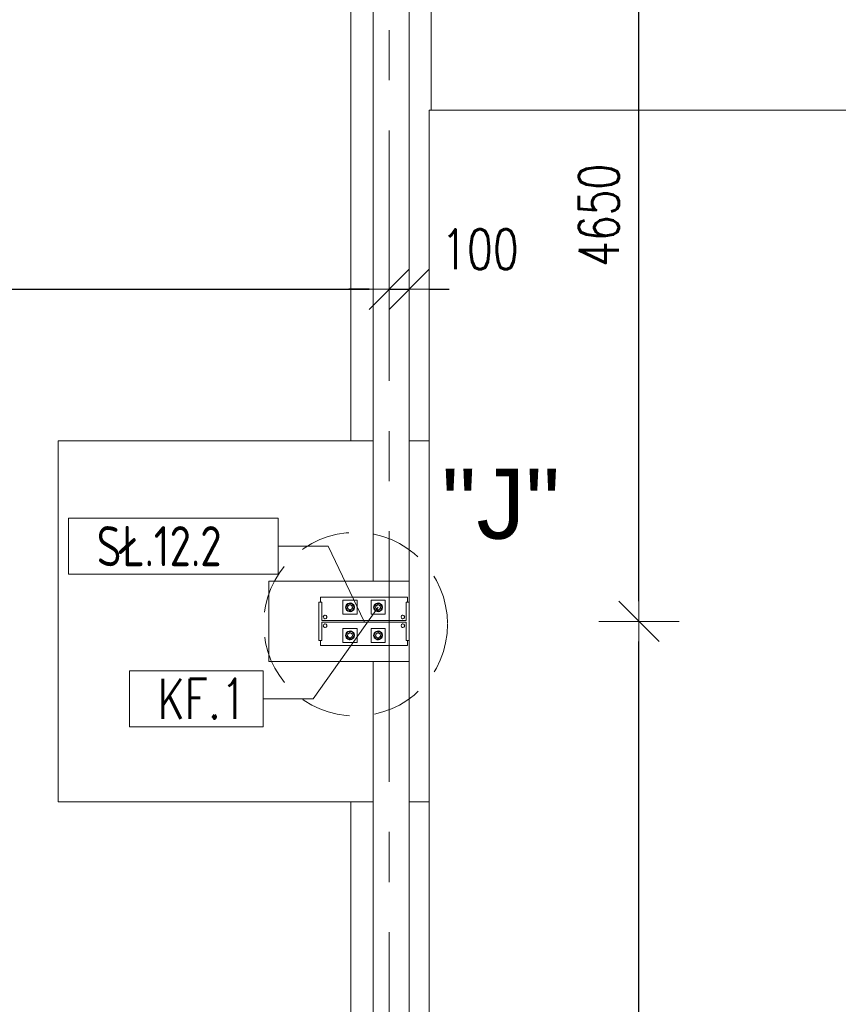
# Model space of a CAD drawing. Header units: millimetres. Extents: x 6807 to 7919, y 15387 to 15883.
# Tile 92 of 120: x 7606 to 7647, y 15683 to 15732. Entities that reach past the tile are written whole.
import ezdxf
from ezdxf.enums import TextEntityAlignment as Align

# ---------------------------------------------------------------- set-up
doc = ezdxf.new("R2010")
doc.units = ezdxf.units.MM
doc.header["$LTSCALE"] = 10
doc.linetypes.add('HIDDEN', pattern=[0.375, 0.25, -0.125])
doc.linetypes.add('MITTE', pattern=[2, 1.25, -0.25, 0.25, -0.25])
doc.layers.get('Defpoints').update_dxf_attribs({"color": 1})
for name, color, linetype, lineweight in [('PS_DIM', 4, 'Continuous', 13), ('PS_Hidden', 2, 'HIDDEN', 9), ('PS_Object', 30, 'Continuous', 13), ('PS_Pos', 1, 'Continuous', 15), ('PS_SOLID', 7, 'Continuous', 30), ('PS_TEXT', 3, 'Continuous', 18)]:
    doc.layers.add(name, color=color, linetype=linetype, lineweight=lineweight)
doc.styles.add('ARIAL', font='arial.ttf')
doc.styles.add('simplex', font='simplex.shx', dxfattribs={"width": 0.75})
doc.dimstyles.new('1_100_PRZ', dxfattribs={"dimtxt": 2, "dimasz": 1, "dimexe": 2, "dimexo": 5, "dimgap": 1, "dimtad": 1, "dimdec": 0, "dimlfac": 100, "dimtxsty": 'simplex', "dimblk": 'dimznak', "dimcen": 2, "dimse1": 1, "dimse2": 1, "dimclrd": 256, "dimclrt": 7, "dimadec": 1, "dimazin": 0, "dimtfac": 1, "dimtdec": 0, "dimtix": 1, "dimtmove": 2, "dimatfit": 3, "dimldrblk": 'dim-grot', "dimfxl": 1, "dimarcsym": 0})

# ---------------------------------------------------------------- blocks, each defined once
blk = doc.blocks.new('dim-grot')
blk.add_hatch(color=256).paths.add_polyline_path([(0, 0), (-2, 0.5), (-2, -0.5)])
blk.add_lwpolyline([(0, 0), (-2, 0.5), (-2, -0.5), (0, 0)])
blk = doc.blocks.new('dimznak')
at = {"color": 0}
for points in [[(0, 2), (0, -2)], [(-2, 0), (2, 0)]]:
    blk.add_lwpolyline(points, dxfattribs=at)
at = {"color": 2}
blk.add_lwpolyline([(1, 1), (-1, -1)], dxfattribs=at)
blk = doc.blocks.new('*D452')
at = {"layer": 'Defpoints', "color": 0, "transparency": 16777216}
for p in [(7625.422, 15718.507), (7624.422, 15703.707, -0.807), (7625.422, 15703.707, -0.807)]:
    blk.add_point(p, dxfattribs=at)
at = {"layer": 'PS_DIM', "lineweight": -2, "transparency": 16777216}
for p, q in [((7623.422, 15718.507), (7622.422, 15718.507)), ((7624.422, 15718.507), (7625.422, 15718.507)), ((7626.422, 15718.507), (7627.422, 15718.507))]:
    blk.add_line(p, q, dxfattribs=at)
blk.add_blockref('dimznak', (7624.422, 15718.507), dxfattribs=at)
at = {"layer": 'PS_DIM', "lineweight": -2, "transparency": 16777216, "rotation": 180}
blk.add_blockref('dimznak', (7625.422, 15718.507), dxfattribs=at)
at = {"layer": 'PS_DIM', "color": 7, "transparency": 16777216, "insert": (7628.955, 15720.507), "char_height": 2, "attachment_point": 5, "style": 'simplex'}
blk.add_mtext('100', dxfattribs=at)
blk = doc.blocks.new('Przekrój')
at = {"layer": 'PS_DIM', "style": 'ARIAL', "flags": 4}
for tag, p in [('PRZEKRÓJ', (7.886, 7.75)), ('SKALA', (7.886, 1.75))]:
    blk.add_attdef(tag, text='', height=3.5, dxfattribs=at).set_placement(p, align=Align.MIDDLE_CENTER)
blk = doc.blocks.new('*X247')
at = {"color": 1}
for p, q in [((7618.883, 15713.121, -0.807), (7608.44, 15713.121, -0.807)), ((7608.44, 15713.121, -0.807), (7608.44, 15710.321, -0.807)), ((7618.883, 15710.321, -0.807), (7618.883, 15713.121, -0.807)), ((7618.883, 15711.721, -0.807), (7621.383, 15711.721, -0.807)), ((7623.172, 15707.97, -0.807), (7621.383, 15711.721, -0.807)), ((7608.44, 15710.321, -0.807), (7618.883, 15710.321, -0.807))]:
    blk.add_line(p, q, dxfattribs=at)
at = {"color": 30, "style": 'simplex', "width": 0.75}
blk.add_text('SŁ.12.2', height=2, dxfattribs=at).set_placement((7609.84, 15710.721, -0.807))
blk = doc.blocks.new('*X298')
at = {"color": 1}
for p, q in [((7623.872, 15708.67, -0.807), (7620.637, 15704.109, -0.807)), ((7618.137, 15705.509, -0.807), (7611.48, 15705.509, -0.807)), ((7611.48, 15705.509, -0.807), (7611.48, 15702.709, -0.807)), ((7618.137, 15702.709, -0.807), (7618.137, 15705.509, -0.807)), ((7618.137, 15704.109, -0.807), (7620.637, 15704.109, -0.807)), ((7611.48, 15702.709, -0.807), (7618.137, 15702.709, -0.807))]:
    blk.add_line(p, q, dxfattribs=at)
at = {"color": 30, "style": 'simplex', "width": 0.75}
blk.add_text('KF.1', height=2, dxfattribs=at).set_placement((7612.88, 15703.109, -0.807))

msp = doc.modelspace()

# ---------------------------------------------------------------- linework, layer by layer
at = {"layer": 'PS_Hidden', "color": 6, "linetype": 'HIDDEN'}
msp.add_circle((7622.753, 15701.797, -0.807), 4.582, dxfattribs=at)
at = {"layer": 'PS_Object', "color": 5, "linetype": 'MITTE'}
msp.add_line((7624.422, 15493.934, -0.807), (7624.422, 15778.153, -0.807), dxfattribs=at)
at = {"layer": 'PS_SOLID', "color": 253, "linetype": 'Continuous', "lineweight": 5}
for p, q in [((7623.622, 15746.442, -0.807), (7623.622, 15703.942, -0.807)), ((7625.422, 15703.942, -0.807), (7625.422, 15746.442, -0.807)), ((7622.522, 15740.942, -0.807), (7622.522, 15710.942, -0.807)), ((7626.522, 15727.449, -0.807), (7626.522, 15740.942, -0.807)), ((7656.422, 15727.449, -0.807), (7626.422, 15727.449, -0.807)), ((7626.422, 15727.449, -0.807), (7626.422, 15574.947, -0.807)), ((7622.522, 15710.942, -0.807), (7607.922, 15710.942, -0.807)), ((7607.922, 15710.942, -0.807), (7607.922, 15692.942, -0.807)), ((7622.522, 15710.942, -0.807), (7623.622, 15710.942, -0.807)), ((7625.422, 15710.942, -0.807), (7626.422, 15710.942, -0.807)), ((7625.422, 15703.942, -0.807), (7618.422, 15703.942, -0.807)), ((7618.422, 15703.942, -0.807), (7618.422, 15699.942, -0.807)), ((7623.622, 15703.942, -0.807), (7625.422, 15703.942, -0.807)), ((7625.422, 15702.892, -0.807), (7625.422, 15703.942, -0.807)), ((7625.422, 15699.942, -0.807), (7625.422, 15700.992, -0.807)), ((7618.422, 15699.942, -0.807), (7623.622, 15699.942, -0.807)), ((7625.422, 15699.942, -0.807), (7623.622, 15699.942, -0.807)), ((7623.622, 15699.942, -0.807), (7623.622, 15648.942, -0.807)), ((7625.422, 15648.942, -0.807), (7625.422, 15699.942, -0.807)), ((7607.922, 15692.942, -0.807), (7622.522, 15692.942, -0.807)), ((7623.622, 15692.942, -0.807), (7622.522, 15692.942, -0.807)), ((7622.522, 15692.942, -0.807), (7622.522, 15655.942, -0.807)), ((7625.422, 15692.942, -0.807), (7626.422, 15692.942, -0.807))]:
    msp.add_line(p, q, dxfattribs=at)
at = {"layer": 'PS_SOLID', "color": 3, "linetype": 'Continuous', "lineweight": 13}
for p, q in [((7621.002, 15703.142, -0.807), (7625.342, 15703.142, -0.807)), ((7621.002, 15702.892, -0.807), (7621.002, 15703.142, -0.807)), ((7622.122, 15702.992, -0.807), (7622.822, 15702.992, -0.807)), ((7622.122, 15702.292, -0.807), (7622.122, 15702.992, -0.807)), ((7622.822, 15702.992, -0.807), (7622.822, 15702.292, -0.807)), ((7623.522, 15702.992, -0.807), (7624.222, 15702.992, -0.807)), ((7623.522, 15702.292, -0.807), (7623.522, 15702.992, -0.807)), ((7624.222, 15702.992, -0.807), (7624.222, 15702.292, -0.807)), ((7625.342, 15703.142, -0.807), (7625.342, 15702.892, -0.807)), ((7620.922, 15702.892, -0.807), (7620.922, 15700.992, -0.807)), ((7620.922, 15702.892, -0.807), (7621.068, 15702.892, -0.807)), ((7621.068, 15702.892, -0.807), (7621.068, 15701.989, -0.807)), ((7622.252, 15702.642, -0.807), (7622.26, 15702.701, -0.807)), ((7622.26, 15702.582, -0.807), (7622.252, 15702.642, -0.807)), ((7622.26, 15702.701, -0.807), (7622.284, 15702.756, -0.807)), ((7622.284, 15702.527, -0.807), (7622.26, 15702.582, -0.807)), ((7622.264, 15702.642, -0.807), (7622.368, 15702.822, -0.807)), ((7622.368, 15702.462, -0.807), (7622.264, 15702.642, -0.807)), ((7622.284, 15702.756, -0.807), (7622.321, 15702.802, -0.807)), ((7622.321, 15702.481, -0.807), (7622.284, 15702.527, -0.807)), ((7622.321, 15702.802, -0.807), (7622.37, 15702.837, -0.807)), ((7622.37, 15702.446, -0.807), (7622.321, 15702.481, -0.807)), ((7622.352, 15702.648, -0.807), (7622.355, 15702.672, -0.807)), ((7622.353, 15702.623, -0.807), (7622.352, 15702.648, -0.807)), ((7622.352, 15702.644, -0.807), (7622.352, 15702.642, -0.807)), ((7622.352, 15702.642, -0.807), (7622.352, 15702.636, -0.807)), ((7622.359, 15702.6, -0.807), (7622.353, 15702.623, -0.807)), ((7622.355, 15702.672, -0.807), (7622.364, 15702.694, -0.807)), ((7622.355, 15702.614, -0.807), (7622.356, 15702.609, -0.807)), ((7622.358, 15702.678, -0.807), (7622.356, 15702.674, -0.807)), ((7622.356, 15702.674, -0.807), (7622.356, 15702.673, -0.807)), ((7622.356, 15702.609, -0.807), (7622.358, 15702.606, -0.807)), ((7622.37, 15702.578, -0.807), (7622.359, 15702.6, -0.807)), ((7622.364, 15702.694, -0.807), (7622.377, 15702.715, -0.807)), ((7622.369, 15702.704, -0.807), (7622.367, 15702.7, -0.807)), ((7622.368, 15702.822, -0.807), (7622.575, 15702.822, -0.807)), ((7622.368, 15702.582, -0.807), (7622.369, 15702.579, -0.807)), ((7622.48, 15702.462, -0.807), (7622.368, 15702.462, -0.807)), ((7622.372, 15702.708, -0.807), (7622.369, 15702.704, -0.807)), ((7622.369, 15702.579, -0.807), (7622.369, 15702.579, -0.807)), ((7622.37, 15702.837, -0.807), (7622.427, 15702.857, -0.807)), ((7622.385, 15702.559, -0.807), (7622.37, 15702.578, -0.807)), ((7622.427, 15702.426, -0.807), (7622.37, 15702.446, -0.807)), ((7622.377, 15702.715, -0.807), (7622.393, 15702.733, -0.807)), ((7622.403, 15702.543, -0.807), (7622.385, 15702.559, -0.807)), ((7622.39, 15702.729, -0.807), (7622.386, 15702.725, -0.807)), ((7622.388, 15702.556, -0.807), (7622.39, 15702.554, -0.807)), ((7622.391, 15702.73, -0.807), (7622.39, 15702.729, -0.807)), ((7622.39, 15702.554, -0.807), (7622.394, 15702.551, -0.807)), ((7622.393, 15702.733, -0.807), (7622.413, 15702.746, -0.807)), ((7622.424, 15702.531, -0.807), (7622.403, 15702.543, -0.807)), ((7622.412, 15702.538, -0.807), (7622.416, 15702.535, -0.807)), ((7622.413, 15702.746, -0.807), (7622.436, 15702.756, -0.807)), ((7622.416, 15702.748, -0.807), (7622.415, 15702.747, -0.807)), ((7622.421, 15702.75, -0.807), (7622.416, 15702.748, -0.807)), ((7622.416, 15702.535, -0.807), (7622.42, 15702.534, -0.807)), ((7622.447, 15702.524, -0.807), (7622.424, 15702.531, -0.807)), ((7622.427, 15702.857, -0.807), (7622.487, 15702.861, -0.807)), ((7622.487, 15702.422, -0.807), (7622.427, 15702.426, -0.807)), ((7622.436, 15702.756, -0.807), (7622.459, 15702.761, -0.807)), ((7622.447, 15702.759, -0.807), (7622.443, 15702.758, -0.807)), ((7622.446, 15702.524, -0.807), (7622.447, 15702.524, -0.807)), ((7622.452, 15702.759, -0.807), (7622.447, 15702.759, -0.807)), ((7622.447, 15702.524, -0.807), (7622.447, 15702.524, -0.807)), ((7622.472, 15702.522, -0.807), (7622.447, 15702.524, -0.807)), ((7622.459, 15702.761, -0.807), (7622.484, 15702.761, -0.807)), ((7622.496, 15702.524, -0.807), (7622.472, 15702.522, -0.807)), ((7622.48, 15702.761, -0.807), (7622.475, 15702.761, -0.807)), ((7622.476, 15702.522, -0.807), (7622.48, 15702.522, -0.807)), ((7622.481, 15702.761, -0.807), (7622.48, 15702.761, -0.807)), ((7622.48, 15702.522, -0.807), (7622.485, 15702.523, -0.807)), ((7622.575, 15702.462, -0.807), (7622.48, 15702.462, -0.807)), ((7622.484, 15702.761, -0.807), (7622.507, 15702.756, -0.807)), ((7622.487, 15702.861, -0.807), (7622.545, 15702.849, -0.807)), ((7622.545, 15702.434, -0.807), (7622.487, 15702.422, -0.807)), ((7622.519, 15702.531, -0.807), (7622.496, 15702.524, -0.807)), ((7622.506, 15702.527, -0.807), (7622.512, 15702.528, -0.807)), ((7622.507, 15702.756, -0.807), (7622.53, 15702.746, -0.807)), ((7622.512, 15702.755, -0.807), (7622.51, 15702.755, -0.807)), ((7622.516, 15702.752, -0.807), (7622.512, 15702.755, -0.807)), ((7622.512, 15702.528, -0.807), (7622.514, 15702.53, -0.807)), ((7622.54, 15702.543, -0.807), (7622.519, 15702.531, -0.807)), ((7622.53, 15702.746, -0.807), (7622.55, 15702.733, -0.807)), ((7622.541, 15702.74, -0.807), (7622.537, 15702.742, -0.807)), ((7622.559, 15702.559, -0.807), (7622.54, 15702.543, -0.807)), ((7622.54, 15702.543, -0.807), (7622.541, 15702.543, -0.807)), ((7622.544, 15702.737, -0.807), (7622.541, 15702.74, -0.807)), ((7622.541, 15702.543, -0.807), (7622.542, 15702.545, -0.807)), ((7622.545, 15702.849, -0.807), (7622.598, 15702.821, -0.807)), ((7622.598, 15702.462, -0.807), (7622.545, 15702.434, -0.807)), ((7622.55, 15702.733, -0.807), (7622.566, 15702.715, -0.807)), ((7622.573, 15702.578, -0.807), (7622.559, 15702.559, -0.807)), ((7622.565, 15702.717, -0.807), (7622.561, 15702.72, -0.807)), ((7622.562, 15702.563, -0.807), (7622.565, 15702.566, -0.807)), ((7622.565, 15702.716, -0.807), (7622.565, 15702.717, -0.807)), ((7622.565, 15702.566, -0.807), (7622.567, 15702.57, -0.807)), ((7622.566, 15702.715, -0.807), (7622.579, 15702.694, -0.807)), ((7622.584, 15702.6, -0.807), (7622.573, 15702.578, -0.807)), ((7622.575, 15702.822, -0.807), (7622.679, 15702.642, -0.807)), ((7622.679, 15702.642, -0.807), (7622.575, 15702.462, -0.807)), ((7622.579, 15702.694, -0.807), (7622.588, 15702.672, -0.807)), ((7622.579, 15702.589, -0.807), (7622.582, 15702.594, -0.807)), ((7622.582, 15702.689, -0.807), (7622.58, 15702.691, -0.807)), ((7622.583, 15702.684, -0.807), (7622.582, 15702.689, -0.807)), ((7622.582, 15702.594, -0.807), (7622.582, 15702.596, -0.807)), ((7622.59, 15702.623, -0.807), (7622.584, 15702.6, -0.807)), ((7622.588, 15702.672, -0.807), (7622.591, 15702.648, -0.807)), ((7622.59, 15702.658, -0.807), (7622.589, 15702.663, -0.807)), ((7622.59, 15702.654, -0.807), (7622.59, 15702.658, -0.807)), ((7622.591, 15702.648, -0.807), (7622.59, 15702.623, -0.807)), ((7622.59, 15702.625, -0.807), (7622.59, 15702.629, -0.807)), ((7622.59, 15702.624, -0.807), (7622.59, 15702.625, -0.807)), ((7622.598, 15702.821, -0.807), (7622.642, 15702.78, -0.807)), ((7622.642, 15702.503, -0.807), (7622.598, 15702.462, -0.807)), ((7622.642, 15702.78, -0.807), (7622.673, 15702.729, -0.807)), ((7622.673, 15702.554, -0.807), (7622.642, 15702.503, -0.807)), ((7622.673, 15702.729, -0.807), (7622.689, 15702.671, -0.807)), ((7622.689, 15702.612, -0.807), (7622.673, 15702.554, -0.807)), ((7622.689, 15702.671, -0.807), (7622.689, 15702.642, -0.807)), ((7622.689, 15702.642, -0.807), (7622.689, 15702.612, -0.807)), ((7623.652, 15702.642, -0.807), (7623.66, 15702.701, -0.807)), ((7623.66, 15702.582, -0.807), (7623.652, 15702.642, -0.807)), ((7623.66, 15702.701, -0.807), (7623.684, 15702.756, -0.807)), ((7623.684, 15702.527, -0.807), (7623.66, 15702.582, -0.807)), ((7623.664, 15702.642, -0.807), (7623.768, 15702.822, -0.807)), ((7623.768, 15702.462, -0.807), (7623.664, 15702.642, -0.807)), ((7623.684, 15702.756, -0.807), (7623.721, 15702.802, -0.807)), ((7623.721, 15702.481, -0.807), (7623.684, 15702.527, -0.807)), ((7623.721, 15702.802, -0.807), (7623.77, 15702.837, -0.807)), ((7623.77, 15702.446, -0.807), (7623.721, 15702.481, -0.807)), ((7623.752, 15702.648, -0.807), (7623.755, 15702.672, -0.807)), ((7623.753, 15702.623, -0.807), (7623.752, 15702.648, -0.807)), ((7623.752, 15702.644, -0.807), (7623.752, 15702.642, -0.807)), ((7623.752, 15702.642, -0.807), (7623.752, 15702.636, -0.807)), ((7623.759, 15702.6, -0.807), (7623.753, 15702.623, -0.807)), ((7623.755, 15702.672, -0.807), (7623.764, 15702.694, -0.807)), ((7623.755, 15702.614, -0.807), (7623.756, 15702.609, -0.807)), ((7623.758, 15702.678, -0.807), (7623.756, 15702.674, -0.807)), ((7623.756, 15702.674, -0.807), (7623.756, 15702.673, -0.807)), ((7623.756, 15702.609, -0.807), (7623.758, 15702.606, -0.807)), ((7623.77, 15702.578, -0.807), (7623.759, 15702.6, -0.807)), ((7623.764, 15702.694, -0.807), (7623.777, 15702.715, -0.807)), ((7623.769, 15702.704, -0.807), (7623.767, 15702.7, -0.807)), ((7623.768, 15702.822, -0.807), (7623.975, 15702.822, -0.807)), ((7623.768, 15702.582, -0.807), (7623.769, 15702.579, -0.807)), ((7623.88, 15702.462, -0.807), (7623.768, 15702.462, -0.807)), ((7623.772, 15702.708, -0.807), (7623.769, 15702.704, -0.807)), ((7623.769, 15702.579, -0.807), (7623.769, 15702.579, -0.807)), ((7623.77, 15702.837, -0.807), (7623.827, 15702.857, -0.807)), ((7623.785, 15702.559, -0.807), (7623.77, 15702.578, -0.807)), ((7623.827, 15702.426, -0.807), (7623.77, 15702.446, -0.807)), ((7623.777, 15702.715, -0.807), (7623.793, 15702.733, -0.807)), ((7623.803, 15702.543, -0.807), (7623.785, 15702.559, -0.807)), ((7623.79, 15702.729, -0.807), (7623.786, 15702.725, -0.807)), ((7623.788, 15702.556, -0.807), (7623.79, 15702.554, -0.807)), ((7623.791, 15702.73, -0.807), (7623.79, 15702.729, -0.807)), ((7623.79, 15702.554, -0.807), (7623.794, 15702.551, -0.807)), ((7623.793, 15702.733, -0.807), (7623.813, 15702.746, -0.807)), ((7623.824, 15702.531, -0.807), (7623.803, 15702.543, -0.807)), ((7623.812, 15702.538, -0.807), (7623.816, 15702.535, -0.807)), ((7623.813, 15702.746, -0.807), (7623.836, 15702.756, -0.807)), ((7623.816, 15702.748, -0.807), (7623.815, 15702.747, -0.807)), ((7623.821, 15702.75, -0.807), (7623.816, 15702.748, -0.807)), ((7623.816, 15702.535, -0.807), (7623.82, 15702.534, -0.807)), ((7623.847, 15702.524, -0.807), (7623.824, 15702.531, -0.807)), ((7623.827, 15702.857, -0.807), (7623.887, 15702.861, -0.807)), ((7623.887, 15702.422, -0.807), (7623.827, 15702.426, -0.807)), ((7623.836, 15702.756, -0.807), (7623.859, 15702.761, -0.807)), ((7623.847, 15702.759, -0.807), (7623.843, 15702.758, -0.807)), ((7623.846, 15702.524, -0.807), (7623.847, 15702.524, -0.807)), ((7623.852, 15702.759, -0.807), (7623.847, 15702.759, -0.807)), ((7623.847, 15702.524, -0.807), (7623.847, 15702.524, -0.807)), ((7623.872, 15702.522, -0.807), (7623.847, 15702.524, -0.807)), ((7623.859, 15702.761, -0.807), (7623.884, 15702.761, -0.807)), ((7623.896, 15702.524, -0.807), (7623.872, 15702.522, -0.807)), ((7623.88, 15702.761, -0.807), (7623.875, 15702.761, -0.807)), ((7623.876, 15702.522, -0.807), (7623.88, 15702.522, -0.807)), ((7623.881, 15702.761, -0.807), (7623.88, 15702.761, -0.807)), ((7623.88, 15702.522, -0.807), (7623.885, 15702.523, -0.807)), ((7623.975, 15702.462, -0.807), (7623.88, 15702.462, -0.807)), ((7623.884, 15702.761, -0.807), (7623.907, 15702.756, -0.807)), ((7623.887, 15702.861, -0.807), (7623.945, 15702.849, -0.807)), ((7623.945, 15702.434, -0.807), (7623.887, 15702.422, -0.807)), ((7623.919, 15702.531, -0.807), (7623.896, 15702.524, -0.807)), ((7623.906, 15702.527, -0.807), (7623.912, 15702.528, -0.807)), ((7623.907, 15702.756, -0.807), (7623.93, 15702.746, -0.807)), ((7623.912, 15702.755, -0.807), (7623.91, 15702.755, -0.807)), ((7623.916, 15702.752, -0.807), (7623.912, 15702.755, -0.807)), ((7623.912, 15702.528, -0.807), (7623.914, 15702.53, -0.807)), ((7623.94, 15702.543, -0.807), (7623.919, 15702.531, -0.807)), ((7623.93, 15702.746, -0.807), (7623.95, 15702.733, -0.807)), ((7623.941, 15702.74, -0.807), (7623.937, 15702.742, -0.807)), ((7623.959, 15702.559, -0.807), (7623.94, 15702.543, -0.807)), ((7623.94, 15702.543, -0.807), (7623.941, 15702.543, -0.807)), ((7623.944, 15702.737, -0.807), (7623.941, 15702.74, -0.807)), ((7623.941, 15702.543, -0.807), (7623.942, 15702.545, -0.807)), ((7623.945, 15702.849, -0.807), (7623.998, 15702.821, -0.807)), ((7623.998, 15702.462, -0.807), (7623.945, 15702.434, -0.807)), ((7623.95, 15702.733, -0.807), (7623.966, 15702.715, -0.807)), ((7623.973, 15702.578, -0.807), (7623.959, 15702.559, -0.807)), ((7623.965, 15702.717, -0.807), (7623.961, 15702.72, -0.807)), ((7623.962, 15702.563, -0.807), (7623.965, 15702.566, -0.807)), ((7623.965, 15702.716, -0.807), (7623.965, 15702.717, -0.807)), ((7623.965, 15702.566, -0.807), (7623.967, 15702.57, -0.807)), ((7623.966, 15702.715, -0.807), (7623.979, 15702.694, -0.807)), ((7623.984, 15702.6, -0.807), (7623.973, 15702.578, -0.807)), ((7623.975, 15702.822, -0.807), (7624.079, 15702.642, -0.807)), ((7624.079, 15702.642, -0.807), (7623.975, 15702.462, -0.807)), ((7623.979, 15702.694, -0.807), (7623.988, 15702.672, -0.807)), ((7623.979, 15702.589, -0.807), (7623.982, 15702.594, -0.807)), ((7623.982, 15702.689, -0.807), (7623.98, 15702.691, -0.807)), ((7623.983, 15702.684, -0.807), (7623.982, 15702.689, -0.807)), ((7623.982, 15702.594, -0.807), (7623.982, 15702.596, -0.807)), ((7623.99, 15702.623, -0.807), (7623.984, 15702.6, -0.807)), ((7623.988, 15702.672, -0.807), (7623.991, 15702.648, -0.807)), ((7623.99, 15702.658, -0.807), (7623.989, 15702.663, -0.807)), ((7623.99, 15702.654, -0.807), (7623.99, 15702.658, -0.807)), ((7623.991, 15702.648, -0.807), (7623.99, 15702.623, -0.807)), ((7623.99, 15702.625, -0.807), (7623.99, 15702.629, -0.807)), ((7623.99, 15702.624, -0.807), (7623.99, 15702.625, -0.807)), ((7623.998, 15702.821, -0.807), (7624.042, 15702.78, -0.807)), ((7624.042, 15702.503, -0.807), (7623.998, 15702.462, -0.807)), ((7624.042, 15702.78, -0.807), (7624.073, 15702.729, -0.807)), ((7624.073, 15702.554, -0.807), (7624.042, 15702.503, -0.807)), ((7624.073, 15702.729, -0.807), (7624.089, 15702.671, -0.807)), ((7624.089, 15702.612, -0.807), (7624.073, 15702.554, -0.807)), ((7624.089, 15702.671, -0.807), (7624.089, 15702.642, -0.807)), ((7624.089, 15702.642, -0.807), (7624.089, 15702.612, -0.807)), ((7625.276, 15702.892, -0.807), (7625.422, 15702.892, -0.807)), ((7625.276, 15701.989, -0.807), (7625.276, 15702.892, -0.807)), ((7625.422, 15700.992, -0.807), (7625.422, 15702.892, -0.807)), ((7621.068, 15701.989, -0.807), (7625.276, 15701.989, -0.807)), ((7621.163, 15702.219, -0.807), (7621.142, 15702.162, -0.807)), ((7621.142, 15702.162, -0.807), (7621.163, 15702.104, -0.807)), ((7621.216, 15702.25, -0.807), (7621.163, 15702.219, -0.807)), ((7621.163, 15702.104, -0.807), (7621.216, 15702.073, -0.807)), ((7621.277, 15702.239, -0.807), (7621.216, 15702.25, -0.807)), ((7621.216, 15702.073, -0.807), (7621.277, 15702.084, -0.807)), ((7621.316, 15702.192, -0.807), (7621.277, 15702.239, -0.807)), ((7621.277, 15702.084, -0.807), (7621.316, 15702.131, -0.807)), ((7621.316, 15702.131, -0.807), (7621.316, 15702.192, -0.807)), ((7622.494, 15702.292, -0.807), (7622.122, 15702.292, -0.807)), ((7622.822, 15702.292, -0.807), (7622.494, 15702.292, -0.807)), ((7623.894, 15702.292, -0.807), (7623.522, 15702.292, -0.807)), ((7624.222, 15702.292, -0.807), (7623.894, 15702.292, -0.807)), ((7625.043, 15702.219, -0.807), (7625.022, 15702.162, -0.807)), ((7625.022, 15702.162, -0.807), (7625.043, 15702.104, -0.807)), ((7625.096, 15702.25, -0.807), (7625.043, 15702.219, -0.807)), ((7625.043, 15702.104, -0.807), (7625.096, 15702.073, -0.807)), ((7625.157, 15702.239, -0.807), (7625.096, 15702.25, -0.807)), ((7625.096, 15702.073, -0.807), (7625.157, 15702.084, -0.807)), ((7625.196, 15702.192, -0.807), (7625.157, 15702.239, -0.807)), ((7625.157, 15702.084, -0.807), (7625.196, 15702.131, -0.807)), ((7625.196, 15702.131, -0.807), (7625.196, 15702.192, -0.807)), ((7621.068, 15700.992, -0.807), (7621.068, 15701.895, -0.807)), ((7621.068, 15701.895, -0.807), (7625.276, 15701.895, -0.807)), ((7621.142, 15701.722, -0.807), (7621.163, 15701.779, -0.807)), ((7621.163, 15701.664, -0.807), (7621.142, 15701.722, -0.807)), ((7621.163, 15701.779, -0.807), (7621.216, 15701.81, -0.807)), ((7621.216, 15701.633, -0.807), (7621.163, 15701.664, -0.807)), ((7621.216, 15701.81, -0.807), (7621.277, 15701.799, -0.807)), ((7621.277, 15701.644, -0.807), (7621.216, 15701.633, -0.807)), ((7621.277, 15701.799, -0.807), (7621.316, 15701.752, -0.807)), ((7621.316, 15701.691, -0.807), (7621.277, 15701.644, -0.807)), ((7621.316, 15701.752, -0.807), (7621.316, 15701.691, -0.807)), ((7622.122, 15701.592, -0.807), (7622.122, 15700.892, -0.807)), ((7622.494, 15701.592, -0.807), (7622.122, 15701.592, -0.807)), ((7622.37, 15701.437, -0.807), (7622.321, 15701.402, -0.807)), ((7622.427, 15701.457, -0.807), (7622.37, 15701.437, -0.807)), ((7622.487, 15701.461, -0.807), (7622.427, 15701.457, -0.807)), ((7622.545, 15701.449, -0.807), (7622.487, 15701.461, -0.807)), ((7622.822, 15701.592, -0.807), (7622.494, 15701.592, -0.807)), ((7622.598, 15701.421, -0.807), (7622.545, 15701.449, -0.807)), ((7622.822, 15700.892, -0.807), (7622.822, 15701.592, -0.807)), ((7623.894, 15701.592, -0.807), (7623.522, 15701.592, -0.807)), ((7623.522, 15701.592, -0.807), (7623.522, 15700.892, -0.807)), ((7623.77, 15701.437, -0.807), (7623.721, 15701.402, -0.807)), ((7623.827, 15701.457, -0.807), (7623.77, 15701.437, -0.807)), ((7623.887, 15701.461, -0.807), (7623.827, 15701.457, -0.807)), ((7623.945, 15701.449, -0.807), (7623.887, 15701.461, -0.807)), ((7624.222, 15701.592, -0.807), (7623.894, 15701.592, -0.807)), ((7623.998, 15701.421, -0.807), (7623.945, 15701.449, -0.807)), ((7624.222, 15700.892, -0.807), (7624.222, 15701.592, -0.807)), ((7625.022, 15701.722, -0.807), (7625.043, 15701.779, -0.807)), ((7625.043, 15701.664, -0.807), (7625.022, 15701.722, -0.807)), ((7625.043, 15701.779, -0.807), (7625.096, 15701.81, -0.807)), ((7625.096, 15701.633, -0.807), (7625.043, 15701.664, -0.807)), ((7625.096, 15701.81, -0.807), (7625.157, 15701.799, -0.807)), ((7625.157, 15701.644, -0.807), (7625.096, 15701.633, -0.807)), ((7625.157, 15701.799, -0.807), (7625.196, 15701.752, -0.807)), ((7625.196, 15701.691, -0.807), (7625.157, 15701.644, -0.807)), ((7625.196, 15701.752, -0.807), (7625.196, 15701.691, -0.807)), ((7625.276, 15701.895, -0.807), (7625.276, 15700.992, -0.807)), ((7620.922, 15700.992, -0.807), (7621.068, 15700.992, -0.807)), ((7621.002, 15700.992, -0.807), (7621.002, 15700.742, -0.807)), ((7622.26, 15701.301, -0.807), (7622.252, 15701.242, -0.807)), ((7622.252, 15701.242, -0.807), (7622.26, 15701.182, -0.807)), ((7622.284, 15701.356, -0.807), (7622.26, 15701.301, -0.807)), ((7622.26, 15701.182, -0.807), (7622.284, 15701.127, -0.807)), ((7622.368, 15701.422, -0.807), (7622.264, 15701.242, -0.807)), ((7622.264, 15701.242, -0.807), (7622.368, 15701.062, -0.807)), ((7622.321, 15701.402, -0.807), (7622.284, 15701.356, -0.807)), ((7622.284, 15701.127, -0.807), (7622.321, 15701.081, -0.807)), ((7622.321, 15701.081, -0.807), (7622.37, 15701.046, -0.807)), ((7622.353, 15701.26, -0.807), (7622.352, 15701.235, -0.807)), ((7622.352, 15701.242, -0.807), (7622.352, 15701.247, -0.807)), ((7622.352, 15701.239, -0.807), (7622.352, 15701.242, -0.807)), ((7622.352, 15701.235, -0.807), (7622.355, 15701.211, -0.807)), ((7622.359, 15701.283, -0.807), (7622.353, 15701.26, -0.807)), ((7622.355, 15701.269, -0.807), (7622.356, 15701.274, -0.807)), ((7622.355, 15701.211, -0.807), (7622.364, 15701.189, -0.807)), ((7622.356, 15701.274, -0.807), (7622.358, 15701.277, -0.807)), ((7622.356, 15701.209, -0.807), (7622.356, 15701.21, -0.807)), ((7622.358, 15701.206, -0.807), (7622.356, 15701.209, -0.807)), ((7622.37, 15701.305, -0.807), (7622.359, 15701.283, -0.807)), ((7622.364, 15701.189, -0.807), (7622.377, 15701.168, -0.807)), ((7622.369, 15701.179, -0.807), (7622.367, 15701.183, -0.807)), ((7622.48, 15701.422, -0.807), (7622.368, 15701.422, -0.807)), ((7622.368, 15701.301, -0.807), (7622.369, 15701.304, -0.807)), ((7622.368, 15701.062, -0.807), (7622.575, 15701.062, -0.807)), ((7622.369, 15701.304, -0.807), (7622.369, 15701.304, -0.807)), ((7622.372, 15701.175, -0.807), (7622.369, 15701.179, -0.807)), ((7622.385, 15701.324, -0.807), (7622.37, 15701.305, -0.807)), ((7622.37, 15701.046, -0.807), (7622.427, 15701.026, -0.807)), ((7622.377, 15701.168, -0.807), (7622.393, 15701.15, -0.807)), ((7622.403, 15701.34, -0.807), (7622.385, 15701.324, -0.807)), ((7622.39, 15701.154, -0.807), (7622.386, 15701.158, -0.807)), ((7622.388, 15701.327, -0.807), (7622.39, 15701.329, -0.807)), ((7622.39, 15701.329, -0.807), (7622.394, 15701.332, -0.807)), ((7622.391, 15701.153, -0.807), (7622.39, 15701.154, -0.807)), ((7622.393, 15701.15, -0.807), (7622.413, 15701.137, -0.807)), ((7622.424, 15701.352, -0.807), (7622.403, 15701.34, -0.807)), ((7622.412, 15701.345, -0.807), (7622.416, 15701.348, -0.807)), ((7622.413, 15701.137, -0.807), (7622.436, 15701.127, -0.807)), ((7622.416, 15701.135, -0.807), (7622.415, 15701.136, -0.807)), ((7622.416, 15701.348, -0.807), (7622.42, 15701.349, -0.807)), ((7622.421, 15701.133, -0.807), (7622.416, 15701.135, -0.807)), ((7622.447, 15701.359, -0.807), (7622.424, 15701.352, -0.807)), ((7622.427, 15701.026, -0.807), (7622.487, 15701.022, -0.807)), ((7622.436, 15701.127, -0.807), (7622.459, 15701.122, -0.807)), ((7622.447, 15701.124, -0.807), (7622.443, 15701.126, -0.807)), ((7622.446, 15701.359, -0.807), (7622.447, 15701.359, -0.807)), ((7622.472, 15701.362, -0.807), (7622.447, 15701.359, -0.807)), ((7622.447, 15701.359, -0.807), (7622.447, 15701.359, -0.807)), ((7622.452, 15701.124, -0.807), (7622.447, 15701.124, -0.807)), ((7622.459, 15701.122, -0.807), (7622.484, 15701.122, -0.807)), ((7622.496, 15701.359, -0.807), (7622.472, 15701.362, -0.807)), ((7622.48, 15701.122, -0.807), (7622.475, 15701.122, -0.807)), ((7622.476, 15701.361, -0.807), (7622.48, 15701.361, -0.807)), ((7622.575, 15701.422, -0.807), (7622.48, 15701.422, -0.807)), ((7622.48, 15701.361, -0.807), (7622.485, 15701.36, -0.807)), ((7622.481, 15701.122, -0.807), (7622.48, 15701.122, -0.807)), ((7622.484, 15701.122, -0.807), (7622.507, 15701.127, -0.807)), ((7622.487, 15701.022, -0.807), (7622.545, 15701.034, -0.807)), ((7622.519, 15701.352, -0.807), (7622.496, 15701.359, -0.807)), ((7622.506, 15701.356, -0.807), (7622.512, 15701.355, -0.807)), ((7622.507, 15701.127, -0.807), (7622.53, 15701.137, -0.807)), ((7622.512, 15701.128, -0.807), (7622.51, 15701.128, -0.807)), ((7622.512, 15701.355, -0.807), (7622.514, 15701.353, -0.807)), ((7622.516, 15701.131, -0.807), (7622.512, 15701.128, -0.807)), ((7622.54, 15701.34, -0.807), (7622.519, 15701.352, -0.807)), ((7622.53, 15701.137, -0.807), (7622.55, 15701.15, -0.807)), ((7622.541, 15701.143, -0.807), (7622.537, 15701.141, -0.807)), ((7622.559, 15701.324, -0.807), (7622.54, 15701.34, -0.807)), ((7622.54, 15701.34, -0.807), (7622.541, 15701.34, -0.807)), ((7622.541, 15701.34, -0.807), (7622.542, 15701.338, -0.807)), ((7622.544, 15701.146, -0.807), (7622.541, 15701.143, -0.807)), ((7622.545, 15701.034, -0.807), (7622.598, 15701.062, -0.807)), ((7622.55, 15701.15, -0.807), (7622.566, 15701.168, -0.807)), ((7622.573, 15701.305, -0.807), (7622.559, 15701.324, -0.807)), ((7622.565, 15701.166, -0.807), (7622.561, 15701.163, -0.807)), ((7622.562, 15701.32, -0.807), (7622.565, 15701.317, -0.807)), ((7622.565, 15701.317, -0.807), (7622.567, 15701.313, -0.807)), ((7622.565, 15701.167, -0.807), (7622.565, 15701.166, -0.807)), ((7622.566, 15701.168, -0.807), (7622.579, 15701.189, -0.807)), ((7622.584, 15701.283, -0.807), (7622.573, 15701.305, -0.807)), ((7622.679, 15701.242, -0.807), (7622.575, 15701.422, -0.807)), ((7622.575, 15701.062, -0.807), (7622.679, 15701.242, -0.807)), ((7622.579, 15701.294, -0.807), (7622.582, 15701.289, -0.807)), ((7622.579, 15701.189, -0.807), (7622.588, 15701.211, -0.807)), ((7622.582, 15701.194, -0.807), (7622.58, 15701.192, -0.807)), ((7622.582, 15701.289, -0.807), (7622.582, 15701.287, -0.807)), ((7622.583, 15701.199, -0.807), (7622.582, 15701.194, -0.807)), ((7622.59, 15701.26, -0.807), (7622.584, 15701.283, -0.807)), ((7622.588, 15701.211, -0.807), (7622.591, 15701.235, -0.807)), ((7622.59, 15701.225, -0.807), (7622.589, 15701.22, -0.807)), ((7622.591, 15701.235, -0.807), (7622.59, 15701.26, -0.807)), ((7622.59, 15701.259, -0.807), (7622.59, 15701.258, -0.807)), ((7622.59, 15701.258, -0.807), (7622.59, 15701.254, -0.807)), ((7622.59, 15701.229, -0.807), (7622.59, 15701.225, -0.807)), ((7622.642, 15701.38, -0.807), (7622.598, 15701.421, -0.807)), ((7622.598, 15701.062, -0.807), (7622.642, 15701.103, -0.807)), ((7622.673, 15701.329, -0.807), (7622.642, 15701.38, -0.807)), ((7622.642, 15701.103, -0.807), (7622.673, 15701.154, -0.807)), ((7622.689, 15701.271, -0.807), (7622.673, 15701.329, -0.807)), ((7622.673, 15701.154, -0.807), (7622.689, 15701.212, -0.807)), ((7622.689, 15701.242, -0.807), (7622.689, 15701.271, -0.807)), ((7622.689, 15701.212, -0.807), (7622.689, 15701.242, -0.807)), ((7623.66, 15701.301, -0.807), (7623.652, 15701.242, -0.807)), ((7623.652, 15701.242, -0.807), (7623.66, 15701.182, -0.807)), ((7623.684, 15701.356, -0.807), (7623.66, 15701.301, -0.807)), ((7623.66, 15701.182, -0.807), (7623.684, 15701.127, -0.807)), ((7623.768, 15701.422, -0.807), (7623.664, 15701.242, -0.807)), ((7623.664, 15701.242, -0.807), (7623.768, 15701.062, -0.807)), ((7623.721, 15701.402, -0.807), (7623.684, 15701.356, -0.807)), ((7623.684, 15701.127, -0.807), (7623.721, 15701.081, -0.807)), ((7623.721, 15701.081, -0.807), (7623.77, 15701.046, -0.807)), ((7623.753, 15701.26, -0.807), (7623.752, 15701.235, -0.807)), ((7623.752, 15701.242, -0.807), (7623.752, 15701.247, -0.807)), ((7623.752, 15701.239, -0.807), (7623.752, 15701.242, -0.807)), ((7623.752, 15701.235, -0.807), (7623.755, 15701.211, -0.807)), ((7623.759, 15701.283, -0.807), (7623.753, 15701.26, -0.807)), ((7623.755, 15701.269, -0.807), (7623.756, 15701.274, -0.807)), ((7623.755, 15701.211, -0.807), (7623.764, 15701.189, -0.807)), ((7623.756, 15701.274, -0.807), (7623.758, 15701.277, -0.807)), ((7623.756, 15701.209, -0.807), (7623.756, 15701.21, -0.807)), ((7623.758, 15701.206, -0.807), (7623.756, 15701.209, -0.807)), ((7623.77, 15701.305, -0.807), (7623.759, 15701.283, -0.807)), ((7623.764, 15701.189, -0.807), (7623.777, 15701.168, -0.807)), ((7623.769, 15701.179, -0.807), (7623.767, 15701.183, -0.807)), ((7623.88, 15701.422, -0.807), (7623.768, 15701.422, -0.807)), ((7623.768, 15701.301, -0.807), (7623.769, 15701.304, -0.807)), ((7623.768, 15701.062, -0.807), (7623.975, 15701.062, -0.807)), ((7623.769, 15701.304, -0.807), (7623.769, 15701.304, -0.807)), ((7623.772, 15701.175, -0.807), (7623.769, 15701.179, -0.807)), ((7623.785, 15701.324, -0.807), (7623.77, 15701.305, -0.807)), ((7623.77, 15701.046, -0.807), (7623.827, 15701.026, -0.807)), ((7623.777, 15701.168, -0.807), (7623.793, 15701.15, -0.807)), ((7623.803, 15701.34, -0.807), (7623.785, 15701.324, -0.807)), ((7623.79, 15701.154, -0.807), (7623.786, 15701.158, -0.807)), ((7623.788, 15701.327, -0.807), (7623.79, 15701.329, -0.807)), ((7623.79, 15701.329, -0.807), (7623.794, 15701.332, -0.807)), ((7623.791, 15701.153, -0.807), (7623.79, 15701.154, -0.807)), ((7623.793, 15701.15, -0.807), (7623.813, 15701.137, -0.807)), ((7623.824, 15701.352, -0.807), (7623.803, 15701.34, -0.807)), ((7623.812, 15701.345, -0.807), (7623.816, 15701.348, -0.807)), ((7623.813, 15701.137, -0.807), (7623.836, 15701.127, -0.807)), ((7623.816, 15701.135, -0.807), (7623.815, 15701.136, -0.807)), ((7623.816, 15701.348, -0.807), (7623.82, 15701.349, -0.807)), ((7623.821, 15701.133, -0.807), (7623.816, 15701.135, -0.807)), ((7623.847, 15701.359, -0.807), (7623.824, 15701.352, -0.807)), ((7623.827, 15701.026, -0.807), (7623.887, 15701.022, -0.807)), ((7623.836, 15701.127, -0.807), (7623.859, 15701.122, -0.807)), ((7623.847, 15701.124, -0.807), (7623.843, 15701.126, -0.807)), ((7623.846, 15701.359, -0.807), (7623.847, 15701.359, -0.807)), ((7623.872, 15701.362, -0.807), (7623.847, 15701.359, -0.807)), ((7623.847, 15701.359, -0.807), (7623.847, 15701.359, -0.807)), ((7623.852, 15701.124, -0.807), (7623.847, 15701.124, -0.807)), ((7623.859, 15701.122, -0.807), (7623.884, 15701.122, -0.807)), ((7623.896, 15701.359, -0.807), (7623.872, 15701.362, -0.807)), ((7623.88, 15701.122, -0.807), (7623.875, 15701.122, -0.807)), ((7623.876, 15701.361, -0.807), (7623.88, 15701.361, -0.807)), ((7623.975, 15701.422, -0.807), (7623.88, 15701.422, -0.807)), ((7623.88, 15701.361, -0.807), (7623.885, 15701.36, -0.807)), ((7623.881, 15701.122, -0.807), (7623.88, 15701.122, -0.807)), ((7623.884, 15701.122, -0.807), (7623.907, 15701.127, -0.807)), ((7623.887, 15701.022, -0.807), (7623.945, 15701.034, -0.807)), ((7623.919, 15701.352, -0.807), (7623.896, 15701.359, -0.807)), ((7623.906, 15701.356, -0.807), (7623.912, 15701.355, -0.807)), ((7623.907, 15701.127, -0.807), (7623.93, 15701.137, -0.807)), ((7623.912, 15701.128, -0.807), (7623.91, 15701.128, -0.807)), ((7623.912, 15701.355, -0.807), (7623.914, 15701.353, -0.807)), ((7623.916, 15701.131, -0.807), (7623.912, 15701.128, -0.807)), ((7623.94, 15701.34, -0.807), (7623.919, 15701.352, -0.807)), ((7623.93, 15701.137, -0.807), (7623.95, 15701.15, -0.807)), ((7623.941, 15701.143, -0.807), (7623.937, 15701.141, -0.807)), ((7623.959, 15701.324, -0.807), (7623.94, 15701.34, -0.807)), ((7623.94, 15701.34, -0.807), (7623.941, 15701.34, -0.807)), ((7623.941, 15701.34, -0.807), (7623.942, 15701.338, -0.807)), ((7623.944, 15701.146, -0.807), (7623.941, 15701.143, -0.807)), ((7623.945, 15701.034, -0.807), (7623.998, 15701.062, -0.807)), ((7623.95, 15701.15, -0.807), (7623.966, 15701.168, -0.807)), ((7623.973, 15701.305, -0.807), (7623.959, 15701.324, -0.807)), ((7623.965, 15701.166, -0.807), (7623.961, 15701.163, -0.807)), ((7623.962, 15701.32, -0.807), (7623.965, 15701.317, -0.807)), ((7623.965, 15701.317, -0.807), (7623.967, 15701.313, -0.807)), ((7623.965, 15701.167, -0.807), (7623.965, 15701.166, -0.807)), ((7623.966, 15701.168, -0.807), (7623.979, 15701.189, -0.807)), ((7623.984, 15701.283, -0.807), (7623.973, 15701.305, -0.807)), ((7624.079, 15701.242, -0.807), (7623.975, 15701.422, -0.807)), ((7623.975, 15701.062, -0.807), (7624.079, 15701.242, -0.807)), ((7623.979, 15701.294, -0.807), (7623.982, 15701.289, -0.807)), ((7623.979, 15701.189, -0.807), (7623.988, 15701.211, -0.807)), ((7623.982, 15701.194, -0.807), (7623.98, 15701.192, -0.807)), ((7623.982, 15701.289, -0.807), (7623.982, 15701.287, -0.807)), ((7623.983, 15701.199, -0.807), (7623.982, 15701.194, -0.807)), ((7623.99, 15701.26, -0.807), (7623.984, 15701.283, -0.807)), ((7623.988, 15701.211, -0.807), (7623.991, 15701.235, -0.807)), ((7623.99, 15701.225, -0.807), (7623.989, 15701.22, -0.807)), ((7623.991, 15701.235, -0.807), (7623.99, 15701.26, -0.807)), ((7623.99, 15701.259, -0.807), (7623.99, 15701.258, -0.807)), ((7623.99, 15701.258, -0.807), (7623.99, 15701.254, -0.807)), ((7623.99, 15701.229, -0.807), (7623.99, 15701.225, -0.807)), ((7624.042, 15701.38, -0.807), (7623.998, 15701.421, -0.807)), ((7623.998, 15701.062, -0.807), (7624.042, 15701.103, -0.807)), ((7624.073, 15701.329, -0.807), (7624.042, 15701.38, -0.807)), ((7624.042, 15701.103, -0.807), (7624.073, 15701.154, -0.807)), ((7624.089, 15701.271, -0.807), (7624.073, 15701.329, -0.807)), ((7624.073, 15701.154, -0.807), (7624.089, 15701.212, -0.807)), ((7624.089, 15701.242, -0.807), (7624.089, 15701.271, -0.807)), ((7624.089, 15701.212, -0.807), (7624.089, 15701.242, -0.807)), ((7625.276, 15700.992, -0.807), (7625.422, 15700.992, -0.807)), ((7625.342, 15700.742, -0.807), (7625.342, 15700.992, -0.807)), ((7621.002, 15700.742, -0.807), (7625.342, 15700.742, -0.807)), ((7622.122, 15700.892, -0.807), (7622.822, 15700.892, -0.807)), ((7623.522, 15700.892, -0.807), (7624.222, 15700.892, -0.807))]:
    msp.add_line(p, q, dxfattribs=at)
for centre in [(7621.232, 15702.162, -0.807), (7625.112, 15702.162, -0.807), (7621.232, 15701.722, -0.807), (7625.112, 15701.722, -0.807)]:
    msp.add_circle(centre, 0.09, dxfattribs=at)

# ---------------------------------------------------------------- block references
at = {"layer": 'PS_DIM'}
ref = msp.add_blockref('Przekrój', (7622.112, 15700.063, 1.614), dxfattribs=at)
ref.add_attrib('PRZEKRÓJ', '"J"', dxfattribs={"layer": 'PS_TEXT', "height": 3.5, "style": 'ARIAL'}).set_placement((7629.997, 15707.813, 1.614), align=Align.MIDDLE_CENTER)
at = {"layer": 'PS_Pos'}
for name in ['*X247', '*X298']:
    msp.add_blockref(name, (0, -6.028), dxfattribs=at)

# ---------------------------------------------------------------- dimensions: what is measured, and where the dimension line sits
at = {"layer": 'PS_DIM'}
msp.add_linear_dim(base=(7636.885, 15748.442), p1=(7631.102, 15701.942, -0.807), p2=(7626.501, 15748.442, -0.807), angle=90, location=(7634.885, 15722.198), dimstyle='1_100_PRZ', dxfattribs=at).render()
msp.add_linear_dim(base=(7624.422, 15718.507), p1=(7425.922, 15707.316, -0.807), p2=(7624.422, 15703.707, -0.807), dimstyle='1_100_PRZ', dxfattribs=at).render()
dim = msp.add_linear_dim(base=(7625.422, 15718.507), p1=(7624.422, 15703.707, -0.807), p2=(7625.422, 15703.707, -0.807), dimstyle='1_100_PRZ', dxfattribs=at)
dim.commit()
dim.dimension.update_dxf_attribs({"geometry": '*D452', "text_midpoint": (7628.955, 15720.507), "dimtype": 160})
msp.add_linear_dim(base=(7636.885, 15701.942), p1=(7627.85, 15646.942, -0.807), p2=(7631.102, 15701.942, -0.807), angle=90, dimstyle='1_100_PRZ', dxfattribs=at).render()

doc.saveas('drawing.dxf')
